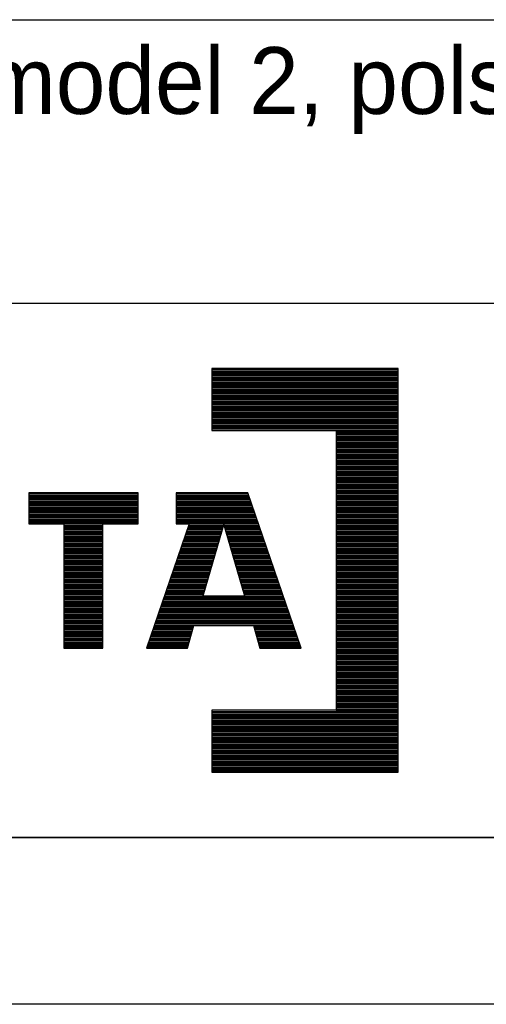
# Model space of a CAD drawing. Header units: millimetres. Extents: x -4900 to 5840, y 5 to 4205.
# Tile 4 of 14: x -10 to 4, y 5 to 34. Entities that reach past the tile are written whole.
import ezdxf

# ---------------------------------------------------------------- set-up
doc = ezdxf.new("R2010")
doc.units = ezdxf.units.MM
doc.layers.add('1', color=250, linetype='Continuous')
doc.layers.add('256', color=250, linetype='Continuous')
doc.styles.add('Montserrat', font='Montserrat')

msp = doc.modelspace()

# ---------------------------------------------------------------- linework, layer by layer
at = {"layer": '1', "linetype": 'Continuous', "lineweight": -3}
for p, q in [((-31, 34.497), (95, 34.497)), ((-31, 26), (5, 26)), ((-31, 26), (95, 26)), ((-4.043, 24.05), (-4.043, 22.189)), ((1.542, 24.05), (-4.043, 24.05)), ((-4.043, 24.05), (-4.043, 22.189)), ((1.542, 24.05), (-4.043, 24.05)), ((-4.043, 24.014), (1.542, 24.014)), ((-4.043, 23.972), (1.542, 23.972)), ((-4.043, 23.929), (1.542, 23.929)), ((1.542, 11.95), (1.542, 24.05)), ((1.542, 11.95), (1.542, 24.05)), ((-4.043, 23.887), (1.542, 23.887)), ((-4.043, 23.845), (1.542, 23.845)), ((-4.043, 23.802), (1.542, 23.802)), ((-4.043, 23.76), (1.542, 23.76)), ((-4.043, 23.718), (1.542, 23.718)), ((-4.043, 23.675), (1.542, 23.675)), ((-4.043, 23.633), (1.542, 23.633)), ((-4.043, 23.591), (1.542, 23.591)), ((-4.043, 23.548), (1.542, 23.548)), ((-4.043, 23.506), (1.542, 23.506)), ((-4.043, 23.464), (1.542, 23.464)), ((-4.043, 23.421), (1.542, 23.421)), ((-4.043, 23.379), (1.542, 23.379)), ((-4.043, 23.337), (1.542, 23.337)), ((-4.043, 23.294), (1.542, 23.294)), ((-4.043, 23.252), (1.542, 23.252)), ((-4.043, 23.21), (1.542, 23.21)), ((-4.043, 23.167), (1.542, 23.167)), ((-4.043, 23.125), (1.542, 23.125)), ((-4.043, 23.083), (1.542, 23.083)), ((-4.043, 23.04), (1.542, 23.04)), ((-4.043, 22.998), (1.542, 22.998)), ((-4.043, 22.956), (1.542, 22.956)), ((-4.043, 22.913), (1.542, 22.913)), ((-4.043, 22.871), (1.542, 22.871)), ((-4.043, 22.829), (1.542, 22.829)), ((-4.043, 22.786), (1.542, 22.786)), ((-4.043, 22.744), (1.542, 22.744)), ((-4.043, 22.702), (1.542, 22.702)), ((-4.043, 22.66), (1.542, 22.66)), ((-4.043, 22.617), (1.542, 22.617)), ((-4.043, 22.575), (1.542, 22.575)), ((-4.043, 22.533), (1.542, 22.533)), ((-4.043, 22.49), (1.542, 22.49)), ((-4.043, 22.448), (1.542, 22.448)), ((-4.043, 22.406), (1.542, 22.406)), ((-4.043, 22.363), (1.542, 22.363)), ((-4.043, 22.321), (1.542, 22.321)), ((-4.043, 22.279), (1.542, 22.279)), ((-4.043, 22.236), (1.542, 22.236)), ((-4.043, 22.194), (1.542, 22.194)), ((-4.043, 22.189), (-0.32, 22.189)), ((-4.043, 22.189), (-0.32, 22.189)), ((-0.32, 22.189), (-0.32, 13.812)), ((-0.32, 22.189), (-0.32, 13.812)), ((-0.32, 22.152), (1.542, 22.152)), ((-0.32, 22.109), (1.542, 22.109)), ((-0.32, 22.067), (1.542, 22.067)), ((-0.32, 22.025), (1.542, 22.025)), ((-0.32, 21.982), (1.542, 21.982)), ((-0.32, 21.94), (1.542, 21.94)), ((-0.32, 21.898), (1.542, 21.898)), ((-0.32, 21.855), (1.542, 21.855)), ((-0.32, 21.813), (1.542, 21.813)), ((-0.32, 21.771), (1.542, 21.771)), ((-0.32, 21.728), (1.542, 21.728)), ((-0.32, 21.686), (1.542, 21.686)), ((-0.32, 21.644), (1.542, 21.644)), ((-0.32, 21.601), (1.542, 21.601)), ((-0.32, 21.559), (1.542, 21.559)), ((-0.32, 21.517), (1.542, 21.517)), ((-0.32, 21.474), (1.542, 21.474)), ((-0.32, 21.432), (1.542, 21.432)), ((-0.32, 21.39), (1.542, 21.39)), ((-0.32, 21.347), (1.542, 21.347)), ((-0.32, 21.305), (1.542, 21.305)), ((-0.32, 21.263), (1.542, 21.263)), ((-0.32, 21.22), (1.542, 21.22)), ((-0.32, 21.178), (1.542, 21.178)), ((-0.32, 21.136), (1.542, 21.136)), ((-0.32, 21.093), (1.542, 21.093)), ((-0.32, 21.051), (1.542, 21.051)), ((-0.32, 21.009), (1.542, 21.009)), ((-0.32, 20.966), (1.542, 20.966)), ((-0.32, 20.924), (1.542, 20.924)), ((-0.32, 20.882), (1.542, 20.882)), ((-0.32, 20.839), (1.542, 20.839)), ((-0.32, 20.797), (1.542, 20.797)), ((-0.32, 20.755), (1.542, 20.755)), ((-0.32, 20.712), (1.542, 20.712)), ((-0.32, 20.67), (1.542, 20.67)), ((-0.32, 20.628), (1.542, 20.628)), ((-0.32, 20.585), (1.542, 20.585)), ((-0.32, 20.543), (1.542, 20.543)), ((-0.32, 20.501), (1.542, 20.501)), ((-0.32, 20.458), (1.542, 20.458)), ((-0.32, 20.416), (1.542, 20.416)), ((-0.32, 20.374), (1.542, 20.374)), ((-9.533, 20.326), (-9.533, 19.395)), ((-9.533, 20.326), (-9.533, 19.395)), ((-6.256, 20.326), (-9.533, 20.326)), ((-6.256, 20.326), (-9.533, 20.326)), ((-9.533, 20.289), (-6.256, 20.289)), ((-9.533, 20.247), (-6.256, 20.247)), ((-9.533, 20.204), (-6.256, 20.204)), ((-9.533, 20.162), (-6.256, 20.162)), ((-9.533, 20.12), (-6.256, 20.12)), ((-9.533, 20.077), (-6.256, 20.077)), ((-6.256, 19.395), (-6.256, 20.326)), ((-6.256, 19.395), (-6.256, 20.326)), ((-2.96, 20.326), (-5.108, 20.326)), ((-5.108, 20.326), (-5.108, 19.395)), ((-5.108, 20.326), (-5.108, 19.395)), ((-2.96, 20.326), (-5.108, 20.326)), ((-5.108, 20.289), (-2.948, 20.289)), ((-5.108, 20.247), (-2.933, 20.247)), ((-5.108, 20.204), (-2.919, 20.204)), ((-5.108, 20.162), (-2.904, 20.162)), ((-5.108, 20.12), (-2.889, 20.12)), ((-5.108, 20.077), (-2.875, 20.077)), ((-1.364, 15.672), (-2.96, 20.326)), ((-1.364, 15.672), (-2.96, 20.326)), ((-0.32, 20.331), (1.542, 20.331)), ((-0.32, 20.289), (1.542, 20.289)), ((-0.32, 20.247), (1.542, 20.247)), ((-0.32, 20.204), (1.542, 20.204)), ((-0.32, 20.162), (1.542, 20.162)), ((-0.32, 20.12), (1.542, 20.12)), ((-0.32, 20.077), (1.542, 20.077)), ((-9.533, 20.035), (-6.256, 20.035)), ((-9.533, 19.993), (-6.256, 19.993)), ((-9.533, 19.95), (-6.256, 19.95)), ((-9.533, 19.908), (-6.256, 19.908)), ((-9.533, 19.866), (-6.256, 19.866)), ((-9.533, 19.823), (-6.256, 19.823)), ((-9.533, 19.781), (-6.256, 19.781)), ((-5.108, 20.035), (-2.86, 20.035)), ((-5.108, 19.993), (-2.846, 19.993)), ((-5.108, 19.95), (-2.831, 19.95)), ((-5.108, 19.908), (-2.817, 19.908)), ((-5.108, 19.866), (-2.802, 19.866)), ((-5.108, 19.823), (-2.788, 19.823)), ((-5.108, 19.781), (-2.773, 19.781)), ((-0.32, 20.035), (1.542, 20.035)), ((-0.32, 19.993), (1.542, 19.993)), ((-0.32, 19.95), (1.542, 19.95)), ((-0.32, 19.908), (1.542, 19.908)), ((-0.32, 19.866), (1.542, 19.866)), ((-0.32, 19.823), (1.542, 19.823)), ((-0.32, 19.781), (1.542, 19.781)), ((-9.533, 19.739), (-6.256, 19.739)), ((-9.533, 19.696), (-6.256, 19.696)), ((-9.533, 19.654), (-6.256, 19.654)), ((-9.533, 19.612), (-6.256, 19.612)), ((-9.533, 19.569), (-6.256, 19.569)), ((-9.533, 19.527), (-6.256, 19.527)), ((-9.533, 19.485), (-6.256, 19.485)), ((-5.108, 19.739), (-2.759, 19.739)), ((-5.108, 19.696), (-2.744, 19.696)), ((-5.108, 19.654), (-2.73, 19.654)), ((-5.108, 19.612), (-2.715, 19.612)), ((-5.108, 19.569), (-2.701, 19.569)), ((-5.108, 19.527), (-2.686, 19.527)), ((-5.108, 19.485), (-2.672, 19.485)), ((-0.32, 19.739), (1.542, 19.739)), ((-0.32, 19.696), (1.542, 19.696)), ((-0.32, 19.654), (1.542, 19.654)), ((-0.32, 19.612), (1.542, 19.612)), ((-0.32, 19.569), (1.542, 19.569)), ((-0.32, 19.527), (1.542, 19.527)), ((-0.32, 19.485), (1.542, 19.485)), ((-9.533, 19.442), (-6.256, 19.442)), ((-9.533, 19.4), (-6.256, 19.4)), ((-9.533, 19.395), (-8.475, 19.395)), ((-9.533, 19.395), (-8.475, 19.395)), ((-8.475, 19.395), (-8.475, 15.672)), ((-8.475, 19.395), (-8.475, 15.672)), ((-8.475, 19.358), (-7.307, 19.358)), ((-8.475, 19.315), (-7.307, 19.315)), ((-8.475, 19.273), (-7.307, 19.273)), ((-8.475, 19.231), (-7.307, 19.231)), ((-8.475, 19.188), (-7.307, 19.188)), ((-7.307, 19.395), (-6.256, 19.395)), ((-7.307, 19.395), (-6.256, 19.395)), ((-7.307, 15.672), (-7.307, 19.395)), ((-7.307, 15.672), (-7.307, 19.395)), ((-4.722, 19.395), (-5.999, 15.672)), ((-4.722, 19.395), (-5.999, 15.672)), ((-5.108, 19.442), (-2.657, 19.442)), ((-5.108, 19.4), (-2.643, 19.4)), ((-5.108, 19.395), (-4.722, 19.395)), ((-5.108, 19.395), (-4.722, 19.395)), ((-4.793, 19.188), (-3.74, 19.188)), ((-4.779, 19.231), (-3.728, 19.231)), ((-4.764, 19.273), (-3.715, 19.273)), ((-4.75, 19.315), (-3.703, 19.315)), ((-4.735, 19.358), (-3.691, 19.358)), ((-4.312, 17.226), (-3.684, 19.382)), ((-3.684, 19.382), (-4.312, 17.226)), ((-3.057, 17.226), (-3.684, 19.382)), ((-3.684, 19.382), (-3.057, 17.226)), ((-3.677, 19.358), (-2.628, 19.358)), ((-3.664, 19.315), (-2.614, 19.315)), ((-3.652, 19.273), (-2.599, 19.273)), ((-3.64, 19.231), (-2.585, 19.231)), ((-3.627, 19.188), (-2.57, 19.188)), ((-0.32, 19.442), (1.542, 19.442)), ((-0.32, 19.4), (1.542, 19.4)), ((-0.32, 19.358), (1.542, 19.358)), ((-0.32, 19.315), (1.542, 19.315)), ((-0.32, 19.273), (1.542, 19.273)), ((-0.32, 19.231), (1.542, 19.231)), ((-0.32, 19.188), (1.542, 19.188)), ((-8.475, 19.146), (-7.307, 19.146)), ((-8.475, 19.104), (-7.307, 19.104)), ((-8.475, 19.061), (-7.307, 19.061)), ((-8.475, 19.019), (-7.307, 19.019)), ((-8.475, 18.977), (-7.307, 18.977)), ((-8.475, 18.934), (-7.307, 18.934)), ((-8.475, 18.892), (-7.307, 18.892)), ((-4.895, 18.892), (-3.826, 18.892)), ((-4.88, 18.934), (-3.814, 18.934)), ((-4.866, 18.977), (-3.802, 18.977)), ((-4.851, 19.019), (-3.789, 19.019)), ((-4.837, 19.061), (-3.777, 19.061)), ((-4.822, 19.104), (-3.765, 19.104)), ((-4.808, 19.146), (-3.752, 19.146)), ((-3.615, 19.146), (-2.556, 19.146)), ((-3.603, 19.104), (-2.541, 19.104)), ((-3.59, 19.061), (-2.527, 19.061)), ((-3.578, 19.019), (-2.512, 19.019)), ((-3.566, 18.977), (-2.497, 18.977)), ((-3.554, 18.934), (-2.483, 18.934)), ((-3.541, 18.892), (-2.468, 18.892)), ((-0.32, 19.146), (1.542, 19.146)), ((-0.32, 19.104), (1.542, 19.104)), ((-0.32, 19.061), (1.542, 19.061)), ((-0.32, 19.019), (1.542, 19.019)), ((-0.32, 18.977), (1.542, 18.977)), ((-0.32, 18.934), (1.542, 18.934)), ((-0.32, 18.892), (1.542, 18.892)), ((-8.475, 18.85), (-7.307, 18.85)), ((-8.475, 18.807), (-7.307, 18.807)), ((-8.475, 18.765), (-7.307, 18.765)), ((-8.475, 18.723), (-7.307, 18.723)), ((-8.475, 18.68), (-7.307, 18.68)), ((-8.475, 18.638), (-7.307, 18.638)), ((-8.475, 18.596), (-7.307, 18.596)), ((-4.996, 18.596), (-3.913, 18.596)), ((-4.982, 18.638), (-3.9, 18.638)), ((-4.967, 18.68), (-3.888, 18.68)), ((-4.953, 18.723), (-3.876, 18.723)), ((-4.938, 18.765), (-3.863, 18.765)), ((-4.924, 18.807), (-3.851, 18.807)), ((-4.909, 18.85), (-3.839, 18.85)), ((-3.529, 18.85), (-2.454, 18.85)), ((-3.517, 18.807), (-2.439, 18.807)), ((-3.504, 18.765), (-2.425, 18.765)), ((-3.492, 18.723), (-2.41, 18.723)), ((-3.48, 18.68), (-2.396, 18.68)), ((-3.467, 18.638), (-2.381, 18.638)), ((-3.455, 18.596), (-2.367, 18.596)), ((-0.32, 18.85), (1.542, 18.85)), ((-0.32, 18.807), (1.542, 18.807)), ((-0.32, 18.765), (1.542, 18.765)), ((-0.32, 18.723), (1.542, 18.723)), ((-0.32, 18.68), (1.542, 18.68)), ((-0.32, 18.638), (1.542, 18.638)), ((-0.32, 18.596), (1.542, 18.596)), ((-8.475, 18.553), (-7.307, 18.553)), ((-8.475, 18.511), (-7.307, 18.511)), ((-8.475, 18.469), (-7.307, 18.469)), ((-8.475, 18.427), (-7.307, 18.427)), ((-8.475, 18.384), (-7.307, 18.384)), ((-8.475, 18.342), (-7.307, 18.342)), ((-8.475, 18.3), (-7.307, 18.3)), ((-5.098, 18.3), (-3.999, 18.3)), ((-5.084, 18.342), (-3.987, 18.342)), ((-5.069, 18.384), (-3.974, 18.384)), ((-5.055, 18.427), (-3.962, 18.427)), ((-5.04, 18.469), (-3.95, 18.469)), ((-5.026, 18.511), (-3.937, 18.511)), ((-5.011, 18.553), (-3.925, 18.553)), ((-3.443, 18.553), (-2.352, 18.553)), ((-3.431, 18.511), (-2.338, 18.511)), ((-3.418, 18.469), (-2.323, 18.469)), ((-3.406, 18.427), (-2.309, 18.427)), ((-3.394, 18.384), (-2.294, 18.384)), ((-3.381, 18.342), (-2.28, 18.342)), ((-3.369, 18.3), (-2.265, 18.3)), ((-0.32, 18.553), (1.542, 18.553)), ((-0.32, 18.511), (1.542, 18.511)), ((-0.32, 18.469), (1.542, 18.469)), ((-0.32, 18.427), (1.542, 18.427)), ((-0.32, 18.384), (1.542, 18.384)), ((-0.32, 18.342), (1.542, 18.342)), ((-0.32, 18.3), (1.542, 18.3)), ((-8.475, 18.257), (-7.307, 18.257)), ((-8.475, 18.215), (-7.307, 18.215)), ((-8.475, 18.173), (-7.307, 18.173)), ((-8.475, 18.13), (-7.307, 18.13)), ((-8.475, 18.088), (-7.307, 18.088)), ((-8.475, 18.046), (-7.307, 18.046)), ((-8.475, 18.003), (-7.307, 18.003)), ((-5.2, 18.003), (-4.086, 18.003)), ((-5.185, 18.046), (-4.073, 18.046)), ((-5.171, 18.088), (-4.061, 18.088)), ((-5.156, 18.13), (-4.049, 18.13)), ((-5.142, 18.173), (-4.036, 18.173)), ((-5.127, 18.215), (-4.024, 18.215)), ((-5.113, 18.257), (-4.011, 18.257)), ((-3.357, 18.257), (-2.251, 18.257)), ((-3.345, 18.215), (-2.236, 18.215)), ((-3.332, 18.173), (-2.222, 18.173)), ((-3.32, 18.13), (-2.207, 18.13)), ((-3.308, 18.088), (-2.193, 18.088)), ((-3.295, 18.046), (-2.178, 18.046)), ((-3.283, 18.003), (-2.164, 18.003)), ((-0.32, 18.257), (1.542, 18.257)), ((-0.32, 18.215), (1.542, 18.215)), ((-0.32, 18.173), (1.542, 18.173)), ((-0.32, 18.13), (1.542, 18.13)), ((-0.32, 18.088), (1.542, 18.088)), ((-0.32, 18.046), (1.542, 18.046)), ((-0.32, 18.003), (1.542, 18.003)), ((-8.475, 17.961), (-7.307, 17.961)), ((-8.475, 17.919), (-7.307, 17.919)), ((-8.475, 17.876), (-7.307, 17.876)), ((-8.475, 17.834), (-7.307, 17.834)), ((-8.475, 17.792), (-7.307, 17.792)), ((-8.475, 17.749), (-7.307, 17.749)), ((-8.475, 17.707), (-7.307, 17.707)), ((-5.301, 17.707), (-4.172, 17.707)), ((-5.287, 17.749), (-4.16, 17.749)), ((-5.272, 17.792), (-4.147, 17.792)), ((-5.258, 17.834), (-4.135, 17.834)), ((-5.243, 17.876), (-4.123, 17.876)), ((-5.229, 17.919), (-4.11, 17.919)), ((-5.214, 17.961), (-4.098, 17.961)), ((-3.271, 17.961), (-2.149, 17.961)), ((-3.258, 17.919), (-2.135, 17.919)), ((-3.246, 17.876), (-2.12, 17.876)), ((-3.234, 17.834), (-2.105, 17.834)), ((-3.222, 17.792), (-2.091, 17.792)), ((-3.209, 17.749), (-2.076, 17.749)), ((-3.197, 17.707), (-2.062, 17.707)), ((-0.32, 17.961), (1.542, 17.961)), ((-0.32, 17.919), (1.542, 17.919)), ((-0.32, 17.876), (1.542, 17.876)), ((-0.32, 17.834), (1.542, 17.834)), ((-0.32, 17.792), (1.542, 17.792)), ((-0.32, 17.749), (1.542, 17.749)), ((-0.32, 17.707), (1.542, 17.707)), ((-8.475, 17.665), (-7.307, 17.665)), ((-8.475, 17.622), (-7.307, 17.622)), ((-8.475, 17.58), (-7.307, 17.58)), ((-8.475, 17.538), (-7.307, 17.538)), ((-8.475, 17.495), (-7.307, 17.495)), ((-8.475, 17.453), (-7.307, 17.453)), ((-8.475, 17.411), (-7.307, 17.411)), ((-5.403, 17.411), (-4.258, 17.411)), ((-5.389, 17.453), (-4.246, 17.453)), ((-5.374, 17.495), (-4.234, 17.495)), ((-5.36, 17.538), (-4.221, 17.538)), ((-5.345, 17.58), (-4.209, 17.58)), ((-5.33, 17.622), (-4.197, 17.622)), ((-5.316, 17.665), (-4.184, 17.665)), ((-3.185, 17.665), (-2.047, 17.665)), ((-3.172, 17.622), (-2.033, 17.622)), ((-3.16, 17.58), (-2.018, 17.58)), ((-3.148, 17.538), (-2.004, 17.538)), ((-3.135, 17.495), (-1.989, 17.495)), ((-3.123, 17.453), (-1.975, 17.453)), ((-3.111, 17.411), (-1.96, 17.411)), ((-0.32, 17.665), (1.542, 17.665)), ((-0.32, 17.622), (1.542, 17.622)), ((-0.32, 17.58), (1.542, 17.58)), ((-0.32, 17.538), (1.542, 17.538)), ((-0.32, 17.495), (1.542, 17.495)), ((-0.32, 17.453), (1.542, 17.453)), ((-0.32, 17.411), (1.542, 17.411)), ((-8.475, 17.368), (-7.307, 17.368)), ((-8.475, 17.326), (-7.307, 17.326)), ((-8.475, 17.284), (-7.307, 17.284)), ((-8.475, 17.241), (-7.307, 17.241)), ((-8.475, 17.199), (-7.307, 17.199)), ((-8.475, 17.157), (-7.307, 17.157)), ((-8.475, 17.114), (-7.307, 17.114)), ((-5.505, 17.114), (-1.859, 17.114)), ((-5.49, 17.157), (-1.873, 17.157)), ((-5.476, 17.199), (-1.888, 17.199)), ((-5.461, 17.241), (-4.308, 17.241)), ((-5.447, 17.284), (-4.295, 17.284)), ((-5.432, 17.326), (-4.283, 17.326)), ((-5.418, 17.368), (-4.271, 17.368)), ((-4.312, 17.226), (-3.057, 17.226)), ((-3.057, 17.226), (-4.312, 17.226)), ((-3.099, 17.368), (-1.946, 17.368)), ((-3.086, 17.326), (-1.931, 17.326)), ((-3.074, 17.284), (-1.917, 17.284)), ((-3.062, 17.241), (-1.902, 17.241)), ((-0.32, 17.368), (1.542, 17.368)), ((-0.32, 17.326), (1.542, 17.326)), ((-0.32, 17.284), (1.542, 17.284)), ((-0.32, 17.241), (1.542, 17.241)), ((-0.32, 17.199), (1.542, 17.199)), ((-0.32, 17.157), (1.542, 17.157)), ((-0.32, 17.114), (1.542, 17.114)), ((-8.475, 17.072), (-7.307, 17.072)), ((-8.475, 17.03), (-7.307, 17.03)), ((-8.475, 16.987), (-7.307, 16.987)), ((-8.475, 16.945), (-7.307, 16.945)), ((-8.475, 16.903), (-7.307, 16.903)), ((-8.475, 16.86), (-7.307, 16.86)), ((-8.475, 16.818), (-7.307, 16.818)), ((-5.606, 16.818), (-1.757, 16.818)), ((-5.592, 16.86), (-1.772, 16.86)), ((-5.577, 16.903), (-1.786, 16.903)), ((-5.563, 16.945), (-1.801, 16.945)), ((-5.548, 16.987), (-1.815, 16.987)), ((-5.534, 17.03), (-1.83, 17.03)), ((-5.519, 17.072), (-1.844, 17.072)), ((-0.32, 17.072), (1.542, 17.072)), ((-0.32, 17.03), (1.542, 17.03)), ((-0.32, 16.987), (1.542, 16.987)), ((-0.32, 16.945), (1.542, 16.945)), ((-0.32, 16.903), (1.542, 16.903)), ((-0.32, 16.86), (1.542, 16.86)), ((-0.32, 16.818), (1.542, 16.818)), ((-8.475, 16.776), (-7.307, 16.776)), ((-8.475, 16.733), (-7.307, 16.733)), ((-8.475, 16.691), (-7.307, 16.691)), ((-8.475, 16.649), (-7.307, 16.649)), ((-8.475, 16.606), (-7.307, 16.606)), ((-8.475, 16.564), (-7.307, 16.564)), ((-8.475, 16.522), (-7.307, 16.522)), ((-5.708, 16.522), (-1.655, 16.522)), ((-5.694, 16.564), (-1.67, 16.564)), ((-5.679, 16.606), (-1.684, 16.606)), ((-5.664, 16.649), (-1.699, 16.649)), ((-5.65, 16.691), (-1.713, 16.691)), ((-5.635, 16.733), (-1.728, 16.733)), ((-5.621, 16.776), (-1.742, 16.776)), ((-0.32, 16.776), (1.542, 16.776)), ((-0.32, 16.733), (1.542, 16.733)), ((-0.32, 16.691), (1.542, 16.691)), ((-0.32, 16.649), (1.542, 16.649)), ((-0.32, 16.606), (1.542, 16.606)), ((-0.32, 16.564), (1.542, 16.564)), ((-0.32, 16.522), (1.542, 16.522)), ((-8.475, 16.479), (-7.307, 16.479)), ((-8.475, 16.437), (-7.307, 16.437)), ((-8.475, 16.395), (-7.307, 16.395)), ((-8.475, 16.352), (-7.307, 16.352)), ((-8.475, 16.31), (-7.307, 16.31)), ((-8.475, 16.268), (-7.307, 16.268)), ((-8.475, 16.225), (-7.307, 16.225)), ((-5.81, 16.225), (-4.614, 16.225)), ((-5.795, 16.268), (-4.602, 16.268)), ((-5.781, 16.31), (-4.59, 16.31)), ((-5.766, 16.352), (-1.597, 16.352)), ((-5.752, 16.395), (-1.612, 16.395)), ((-5.737, 16.437), (-1.626, 16.437)), ((-5.723, 16.479), (-1.641, 16.479)), ((-4.769, 15.672), (-4.579, 16.349)), ((-4.769, 15.672), (-4.579, 16.349)), ((-4.579, 16.349), (-2.789, 16.349)), ((-4.579, 16.349), (-2.789, 16.349)), ((-2.789, 16.349), (-2.601, 15.672)), ((-2.789, 16.349), (-2.601, 15.672)), ((-2.778, 16.31), (-1.583, 16.31)), ((-2.766, 16.268), (-1.568, 16.268)), ((-2.754, 16.225), (-1.554, 16.225)), ((-0.32, 16.479), (1.542, 16.479)), ((-0.32, 16.437), (1.542, 16.437)), ((-0.32, 16.395), (1.542, 16.395)), ((-0.32, 16.352), (1.542, 16.352)), ((-0.32, 16.31), (1.542, 16.31)), ((-0.32, 16.268), (1.542, 16.268)), ((-0.32, 16.225), (1.542, 16.225)), ((-8.475, 16.183), (-7.307, 16.183)), ((-8.475, 16.141), (-7.307, 16.141)), ((-8.475, 16.098), (-7.307, 16.098)), ((-8.475, 16.056), (-7.307, 16.056)), ((-8.475, 16.014), (-7.307, 16.014)), ((-8.475, 15.971), (-7.307, 15.971)), ((-8.475, 15.929), (-7.307, 15.929)), ((-5.911, 15.929), (-4.697, 15.929)), ((-5.897, 15.971), (-4.685, 15.971)), ((-5.882, 16.014), (-4.673, 16.014)), ((-5.868, 16.056), (-4.661, 16.056)), ((-5.853, 16.098), (-4.649, 16.098)), ((-5.839, 16.141), (-4.637, 16.141)), ((-5.824, 16.183), (-4.626, 16.183)), ((-2.742, 16.183), (-1.539, 16.183)), ((-2.731, 16.141), (-1.525, 16.141)), ((-2.719, 16.098), (-1.51, 16.098)), ((-2.707, 16.056), (-1.496, 16.056)), ((-2.695, 16.014), (-1.481, 16.014)), ((-2.684, 15.971), (-1.467, 15.971)), ((-2.672, 15.929), (-1.452, 15.929)), ((-0.32, 16.183), (1.542, 16.183)), ((-0.32, 16.141), (1.542, 16.141)), ((-0.32, 16.098), (1.542, 16.098)), ((-0.32, 16.056), (1.542, 16.056)), ((-0.32, 16.014), (1.542, 16.014)), ((-0.32, 15.971), (1.542, 15.971)), ((-0.32, 15.929), (1.542, 15.929)), ((-8.475, 15.887), (-7.307, 15.887)), ((-8.475, 15.844), (-7.307, 15.844)), ((-8.475, 15.802), (-7.307, 15.802)), ((-8.475, 15.76), (-7.307, 15.76)), ((-8.475, 15.717), (-7.307, 15.717)), ((-8.475, 15.675), (-7.307, 15.675)), ((-8.475, 15.672), (-7.307, 15.672)), ((-8.475, 15.672), (-7.307, 15.672)), ((-5.999, 15.672), (-4.769, 15.672)), ((-5.999, 15.672), (-4.769, 15.672)), ((-5.998, 15.675), (-4.768, 15.675)), ((-5.984, 15.717), (-4.756, 15.717)), ((-5.969, 15.76), (-4.744, 15.76)), ((-5.955, 15.802), (-4.733, 15.802)), ((-5.94, 15.844), (-4.721, 15.844)), ((-5.926, 15.887), (-4.709, 15.887)), ((-2.66, 15.887), (-1.438, 15.887)), ((-2.648, 15.844), (-1.423, 15.844)), ((-2.637, 15.802), (-1.409, 15.802)), ((-2.625, 15.76), (-1.394, 15.76)), ((-2.613, 15.717), (-1.38, 15.717)), ((-2.601, 15.675), (-1.365, 15.675)), ((-2.601, 15.672), (-1.364, 15.672)), ((-2.601, 15.672), (-1.364, 15.672)), ((-0.32, 15.887), (1.542, 15.887)), ((-0.32, 15.844), (1.542, 15.844)), ((-0.32, 15.802), (1.542, 15.802)), ((-0.32, 15.76), (1.542, 15.76)), ((-0.32, 15.717), (1.542, 15.717)), ((-0.32, 15.675), (1.542, 15.675)), ((-0.32, 15.633), (1.542, 15.633)), ((-0.32, 15.59), (1.542, 15.59)), ((-0.32, 15.548), (1.542, 15.548)), ((-0.32, 15.506), (1.542, 15.506)), ((-0.32, 15.463), (1.542, 15.463)), ((-0.32, 15.421), (1.542, 15.421)), ((-0.32, 15.379), (1.542, 15.379)), ((-0.32, 15.336), (1.542, 15.336)), ((-0.32, 15.294), (1.542, 15.294)), ((-0.32, 15.252), (1.542, 15.252)), ((-0.32, 15.209), (1.542, 15.209)), ((-0.32, 15.167), (1.542, 15.167)), ((-0.32, 15.125), (1.542, 15.125)), ((-0.32, 15.082), (1.542, 15.082)), ((-0.32, 15.04), (1.542, 15.04)), ((-0.32, 14.998), (1.542, 14.998)), ((-0.32, 14.955), (1.542, 14.955)), ((-0.32, 14.913), (1.542, 14.913)), ((-0.32, 14.871), (1.542, 14.871)), ((-0.32, 14.828), (1.542, 14.828)), ((-0.32, 14.786), (1.542, 14.786)), ((-0.32, 14.744), (1.542, 14.744)), ((-0.32, 14.701), (1.542, 14.701)), ((-0.32, 14.659), (1.542, 14.659)), ((-0.32, 14.617), (1.542, 14.617)), ((-0.32, 14.574), (1.542, 14.574)), ((-0.32, 14.532), (1.542, 14.532)), ((-0.32, 14.49), (1.542, 14.49)), ((-0.32, 14.447), (1.542, 14.447)), ((-0.32, 14.405), (1.542, 14.405)), ((-0.32, 14.363), (1.542, 14.363)), ((-0.32, 14.32), (1.542, 14.32)), ((-0.32, 14.278), (1.542, 14.278)), ((-0.32, 14.236), (1.542, 14.236)), ((-0.32, 14.194), (1.542, 14.194)), ((-0.32, 14.151), (1.542, 14.151)), ((-0.32, 14.109), (1.542, 14.109)), ((-0.32, 14.067), (1.542, 14.067)), ((-0.32, 14.024), (1.542, 14.024)), ((-0.32, 13.982), (1.542, 13.982)), ((-0.32, 13.94), (1.542, 13.94)), ((-0.32, 13.897), (1.542, 13.897)), ((-4.043, 13.812), (-4.043, 11.95)), ((-4.043, 13.812), (-4.043, 11.95)), ((-0.32, 13.812), (-4.043, 13.812)), ((-0.32, 13.812), (-4.043, 13.812)), ((-4.043, 13.77), (1.542, 13.77)), ((-4.043, 13.728), (1.542, 13.728)), ((-4.043, 13.686), (1.542, 13.686)), ((-4.043, 13.643), (1.542, 13.643)), ((-4.043, 13.601), (1.542, 13.601)), ((-0.32, 13.855), (1.542, 13.855)), ((-0.32, 13.813), (1.542, 13.813)), ((-4.043, 13.559), (1.542, 13.559)), ((-4.043, 13.516), (1.542, 13.516)), ((-4.043, 13.474), (1.542, 13.474)), ((-4.043, 13.432), (1.542, 13.432)), ((-4.043, 13.389), (1.542, 13.389)), ((-4.043, 13.347), (1.542, 13.347)), ((-4.043, 13.305), (1.542, 13.305)), ((-4.043, 13.262), (1.542, 13.262)), ((-4.043, 13.22), (1.542, 13.22)), ((-4.043, 13.178), (1.542, 13.178)), ((-4.043, 13.135), (1.542, 13.135)), ((-4.043, 13.093), (1.542, 13.093)), ((-4.043, 13.051), (1.542, 13.051)), ((-4.043, 13.008), (1.542, 13.008)), ((-4.043, 12.966), (1.542, 12.966)), ((-4.043, 12.924), (1.542, 12.924)), ((-4.043, 12.881), (1.542, 12.881)), ((-4.043, 12.839), (1.542, 12.839)), ((-4.043, 12.797), (1.542, 12.797)), ((-4.043, 12.754), (1.542, 12.754)), ((-4.043, 12.712), (1.542, 12.712)), ((-4.043, 12.67), (1.542, 12.67)), ((-4.043, 12.627), (1.542, 12.627)), ((-4.043, 12.585), (1.542, 12.585)), ((-4.043, 12.543), (1.542, 12.543)), ((-4.043, 12.5), (1.542, 12.5)), ((-4.043, 12.458), (1.542, 12.458)), ((-4.043, 12.416), (1.542, 12.416)), ((-4.043, 12.373), (1.542, 12.373)), ((-4.043, 12.331), (1.542, 12.331)), ((-4.043, 12.289), (1.542, 12.289)), ((-4.043, 12.246), (1.542, 12.246)), ((-4.043, 12.204), (1.542, 12.204)), ((-4.043, 12.162), (1.542, 12.162)), ((-4.043, 12.119), (1.542, 12.119)), ((-4.043, 12.077), (1.542, 12.077)), ((-4.043, 12.035), (1.542, 12.035)), ((-4.043, 11.992), (1.542, 11.992)), ((-4.043, 11.95), (1.542, 11.95)), ((-4.043, 11.95), (1.542, 11.95)), ((-31, 10), (5, 10))]:
    msp.add_line(p, q, dxfattribs=at)
at = {"layer": '256', "linetype": 'Continuous', "lineweight": -3}
for p, q in [((95, 10), (-4895, 10)), ((100, 5), (-4900, 5))]:
    msp.add_line(p, q, dxfattribs=at)

# ---------------------------------------------------------------- texts
at = {"layer": '1', "linetype": 'Continuous', "lineweight": -3, "insert": (-29.975, 32.373), "char_height": 2, "attachment_point": 4, "line_spacing_factor": 1.076592, "style": 'Montserrat'}
msp.add_mtext('\\fMontserrat|b0|i0;\\W1.0000;Skrzydło Lumia model 2, polska norma (PN), bezprzylgowe.', dxfattribs=at)

doc.saveas('drawing.dxf')
